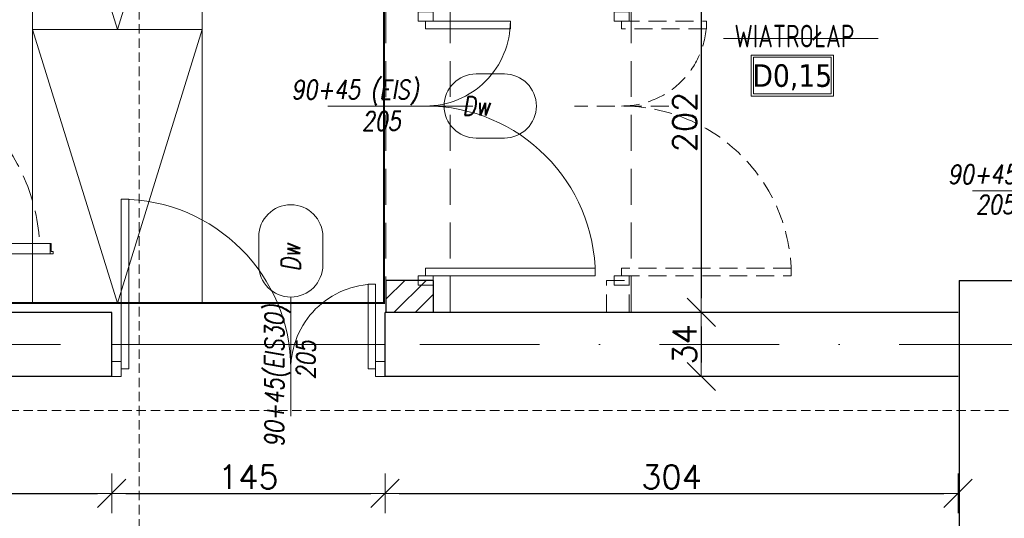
# Model space of a CAD drawing. Header units: millimetres. Extents: x 28291 to 177760, y -399809 to -170937.
# Tile 248 of 256: x 60282 to 60805, y -198362 to -198098. Entities that reach past the tile are written whole.
import ezdxf
from ezdxf.enums import TextEntityAlignment as Align

# ---------------------------------------------------------------- set-up
doc = ezdxf.new("R2010")
doc.units = ezdxf.units.MM
for name, pattern in [('2_3', [1, 0.5, -0.5]), ('CARKOVANA', [7.5, 5, -2.5]), ('CENTER', [0.6, 0.375, -0.075, 0.075, -0.075]), ('DASHDOT', [25.4, 12.7, -6.35, 0, -6.35]), ('HIDDEN', [9.525, 6.35, -3.175]), ('Hidden Line', [391.222223, 282.222223, -109]), ('HIDDEN2', [4.7625, 3.175, -1.5875])]:
    doc.linetypes.add(name, pattern=pattern)
doc.layers.get('0').update_dxf_attribs({"lineweight": 0})
for name, color, linetype, lineweight in [('!! 0_ Istn-sciany', 3, 'Continuous', 30), ('!! 0_ Istn-widok', 1, 'Continuous', 15), ('!! 0_Opis_pom', 9, 'Continuous', 13), ('!! 1  WYDZIELENIE PPOŻ', 252, 'Continuous', 0), ('!! 1_hatch projektowane ściany', 4, 'Continuous', 5), ('!! 2_Drzwi - nowe remont', 33, 'Continuous', 9), ('!! 2_drzwi opis', 151, 'Continuous', 9), ('!! wymiary osi', 250, 'Continuous', 9), ('0-osie-liniA', 14, 'DASHDOT', 5), ('0-osie-tx', 66, 'Continuous', 9)]:
    doc.layers.add(name, color=color, linetype=linetype, lineweight=lineweight)
for name, color, linetype, lineweight, true_color in [('!! 1_drzwi-linia - zrealizowane', 7, 'Continuous', 5, 0x7a7a7a), ('!! 1_Wyburzenia', 252, 'CARKOVANA', 13, 0x696969), ('!! 2_Hatch_zamurowania', 7, 'Continuous', 5, 0xc6c8c8), ('!! 2_proj ściany remont', 7, 'Continuous', 30, 0x7a7a7a)]:
    doc.layers.add(name, color=color, linetype=linetype, lineweight=lineweight, true_color=true_color)
doc.styles.add('50', font='ROMANS.shx', dxfattribs={"width": 0.8, "height": 10})
doc.styles.add('ARCHETYP', font='romans.shx', dxfattribs={"height": 15})
doc.styles.add('ARIAL', font='tahoma.ttf')
doc.styles.add('TXT', font='simplex.shx')
doc.dimstyles.new('DIM50', dxfattribs={"dimscale": 5, "dimtxt": 2.5, "dimasz": 1.5, "dimexe": 0, "dimexo": 0, "dimgap": 0.5, "dimtad": 1, "dimdec": 4, "dimrnd": 0.5, "dimdsep": 46, "dimtxsty": 'TXT', "dimblk1": 'TICK1', "dimblk2": 'TICK1', "dimsah": 1, "dimcen": 0, "dimse1": 1, "dimse2": 1, "dimclrd": 1, "dimclre": 7, "dimclrt": 9, "dimadec": 0, "dimazin": 0, "dimtfac": 1, "dimtdec": 4, "dimtmove": 2, "dimatfit": 3, "dimldrblk": 'TICK1', "dimfxl": 1, "dimtolj": 1, "dimarcsym": 0})

# ---------------------------------------------------------------- blocks, each defined once
blk = doc.blocks.new('BLOK OSI')
at = {"layer": '0-osie-liniA', "ltscale": 5}
blk.add_lwpolyline([(48624.30568, -198331.5883), (52453.67948, -198331.5883)], dxfattribs=at)
blk = doc.blocks.new('zaw-dr-90-p')
at = {"color": 2, "linetype": 'CENTER', "ltscale": 0.2}
for p, q in [((12, 0), (-12, 0)), ((0, 12), (0, -12)), ((24.5, 24), (31, 24)), ((24.5, 19), (31, 19))]:
    blk.add_line(p, q, dxfattribs=at)
at = {"ltscale": 0.2}
for p, q in [((10, 12), (6.5, 12)), ((10, 0), (10, 6.5))]:
    blk.add_line(p, q, dxfattribs=at)
blk.add_lwpolyline([(0, 6.5), (23.5, 6.5, 0.414214), (28, 11), (28, 31), (24.5, 31), (24.5, 11, -0.414214), (23.5, 10), (0, 10, 4.561698), (7.6, 6.5), (4.9, 4.2)], format="xyb", dxfattribs=at)
blk.add_lwpolyline([(-0.2, -0.2), (-2.5, -0.2), (-2.5, 0.2), (-0.2, 0.2), (-0.2, 2.5), (0.2, 2.5), (0.2, 0.2), (2.8, 0.2), (2.8, -0.2), (0.2, -0.2), (0.2, -2.8), (-0.2, -2.8)], close=True)
blk.add_lwpolyline([(10, 10), (10, 39), (6.5, 39), (6.5, 10)], dxfattribs=at)
blk.add_circle((0, 0), 6.5, dxfattribs=at)
blk = doc.blocks.new('drzwi 90- sc 12')
for p, q in [((-13620.32, 20410.16), (-13620.32, 20313.77)), ((-13614.92, 20409.86), (-13620.32, 20409.86)), ((-13616.12, 20410.26), (-13620.22, 20410.26)), ((-13616.12, 20410.26), (-13620, 20410.26)), ((-13618.17, 20410.26), (-13616.22, 20410.26)), ((-13618.17, 20410.26), (-13616.22, 20410.26)), ((-13616.12, 20410.26), (-13616.12, 20411.46)), ((-13616.12, 20411.46), (-13615.02, 20411.46)), ((-13614.92, 20411.36), (-13614.92, 20313.77)), ((-13620.32, 20313.47), (-13620.32, 20317.97)), ((-13614.92, 20312.27), (-13614.92, 20317.97)), ((-13614.92, 20313.77), (-13620.32, 20313.77)), ((-13618.22, 20313.37), (-13620.22, 20313.37)), ((-13618.22, 20313.67), (-13618.22, 20313.37)), ((-13618.22, 20313.67), (-13616.42, 20313.67)), ((-13615.92, 20313.17), (-13615.92, 20312.17)), ((-13715.57, 20308.32), (-13715.57, 20308.56)), ((-13715.57, 20307.69), (-13715.57, 20308.56)), ((-13715.57, 20307.82), (-13715.57, 20308.56)), ((-13715.57, 20307.72), (-13715.37, 20307.72)), ((-13617.77, 20311.12), (-13617.77, 20305.72)), ((-13617.77, 20311.12), (-13617.77, 20305.72)), ((-13616.17, 20309.92), (-13617.37, 20309.92)), ((-13616.17, 20309.92), (-13616.17, 20311.02)), ((-13615.92, 20312.17), (-13615.02, 20312.17)), ((-13715.77, 20301.96), (-13716.27, 20301.96)), ((-13616.77, 20301.96), (-13616.27, 20301.96))]:
    blk.add_line(p, q)
for points in [[(-13665.27, 20284.96), (-13665.27, 20325.83)], [(-13615.57, 20309.64), (-13615.32, 20309.64), (-13615.32, 20309.82), (-13616.32, 20309.82), (-13616.32, 20309.64), (-13615.92, 20309.64)]]:
    blk.add_lwpolyline(points)
at = {"lineweight": 30}
for points in [[(-13716.27, 20308.92), (-13721.27, 20308.92)], [(-13716.27, 20308.92), (-13716.27, 20296.92)], [(-13614.27, 20308.92), (-13609.27, 20308.92)], [(-13614.27, 20308.92), (-13614.27, 20296.92)]]:
    blk.add_lwpolyline(points, dxfattribs=at)
at = {"ltscale": 0.2}
for points in [[(-13715.57, 20307.51), (-13715.57, 20309.48, 0.414214), (-13715.91, 20309.82), (-13719.43, 20309.82, 0.414214), (-13719.77, 20309.48), (-13719.77, 20308.92), (-13719.59, 20308.92), (-13719.59, 20309.48, -0.414214), (-13719.43, 20309.64), (-13716.97, 20309.64)], [(-13716.97, 20309.64), (-13715.91, 20309.64, -0.414214), (-13715.75, 20309.48), (-13715.75, 20307.51)], [(-13715.75, 20307.76), (-13715.75, 20305.58, 0.414214), (-13715.41, 20305.24), (-13714.96, 20305.24, -0.414214), (-13714.8, 20305.08), (-13714.8, 20304.48, 0.414214), (-13714.46, 20304.14), (-13713.28, 20304.14, 0.414214), (-13712.94, 20304.48), (-13712.94, 20305.15, -1), (-13712.75, 20305.15), (-13712.75, 20301.96, -0.414214), (-13712.91, 20301.8), (-13715.43, 20301.8, -0.414214), (-13715.59, 20301.96), (-13715.59, 20302.52), (-13715.77, 20302.52), (-13715.77, 20301.96, 0.414214), (-13715.43, 20301.62), (-13712.91, 20301.62, 0.414214), (-13712.57, 20301.96), (-13712.57, 20305.15, 1), (-13713.12, 20305.15), (-13713.12, 20304.48, -0.414214), (-13713.28, 20304.32), (-13714.46, 20304.32, -0.414214), (-13714.62, 20304.48), (-13714.62, 20305.08, 0.414214), (-13714.96, 20305.42), (-13715.41, 20305.42, -0.414214), (-13715.57, 20305.58), (-13715.57, 20307.64)], [(-13615.92, 20309.64), (-13616.63, 20309.64, 0.414214), (-13616.79, 20309.48), (-13616.79, 20305.58, -0.414214), (-13617.13, 20305.24), (-13617.58, 20305.24, 0.414214), (-13617.74, 20305.08), (-13617.74, 20304.48, -0.414214), (-13618.08, 20304.14), (-13619.26, 20304.14, -0.414214), (-13619.6, 20304.48), (-13619.6, 20305.15, 1), (-13619.79, 20305.15), (-13619.79, 20301.96, 0.414214), (-13619.63, 20301.8), (-13617.11, 20301.8, 0.414214), (-13616.95, 20301.96), (-13616.95, 20302.52), (-13616.77, 20302.52), (-13616.77, 20301.96, -0.414214), (-13617.11, 20301.62), (-13619.63, 20301.62, -0.414214), (-13619.97, 20301.96), (-13619.97, 20305.15, -1), (-13619.42, 20305.15), (-13619.42, 20304.48, 0.414214), (-13619.26, 20304.32), (-13618.08, 20304.32, 0.414214), (-13617.92, 20304.48), (-13617.92, 20305.08, -0.414214), (-13617.58, 20305.42), (-13617.13, 20305.42, 0.414214), (-13616.97, 20305.58), (-13616.97, 20309.48, -0.414214), (-13616.63, 20309.82), (-13613.11, 20309.82, -0.414214), (-13612.77, 20309.48), (-13612.77, 20308.92), (-13612.95, 20308.92), (-13612.95, 20309.48, 0.414214), (-13613.11, 20309.64), (-13615.57, 20309.64)]]:
    blk.add_lwpolyline(points, format="xyb", dxfattribs=at)
blk.add_lwpolyline([(-13616.79, 20308.82), (-13616.97, 20308.82), (-13616.97, 20307.42), (-13616.79, 20307.42)], close=True)
for centre, radius, start, end in [((-13620.22, 20410.16), 0.1, 90, 180), ((-13615.02, 20411.36), 0.1, 0, 90), ((-13620.22, 20313.47), 0.1, 180, 270), ((-13616.42, 20313.17), 0.5, 0, 90), ((-13616.27, 20311.02), 0.1, 0, 90), ((-13615.02, 20312.27), 0.1, 270, 0)]:
    blk.add_arc(centre, radius, start, end)
at = {"linetype": 'Hidden Line', "lineweight": 9, "ltscale": 0.05}
blk.add_arc((-13615.5, 20305.14), 99.12, 94.8005, 177.6944, dxfattribs=at)
at = {"xscale": 0.09999999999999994, "yscale": 0.09999999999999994, "zscale": 0.09999999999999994, "rotation": 180.0000000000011}
blk.add_blockref('zaw-dr-90-p', (-13614.92, 20310.92), dxfattribs=at)
blk = doc.blocks.new('1_ok-opis')
blk.add_line((0, 111.61), (0, 50))
for points in [[(-17, 128.61), (-17, 143.61)], [(17, 128.61), (17, 143.61)]]:
    blk.add_lwpolyline(points)
for centre, start, end in [((0, 143.61), 0, 180), ((0, 128.61), 180, 0)]:
    blk.add_arc(centre, 17, start, end)
at = {"style": 'ARCHETYP'}
for tag, height, rotation, p in [('NR', 12, 90, (0, 136.9)), ('NR', 12, 270, (0, 136.9)), ('SZEROKOŚĆ', 10, 90, (-8, 78.29)), ('SZEROKOŚĆ', 10, 270, (8, 78.29)), ('WYSOKOŚĆ', 10, 270, (-8, 78.29)), ('WYSOKOŚĆ', 10, 90, (8, 78.29))]:
    blk.add_attdef(tag, text='', height=height, rotation=rotation, dxfattribs=at).set_placement(p, align=Align.MIDDLE)
blk = doc.blocks.new('TICK1')
at = {"color": 0}
for p, q in [((0, -1.4), (0, 1.4)), ((0, 0), (-1, 0))]:
    blk.add_line(p, q, dxfattribs=at)
at = {"color": 2}
blk.add_line((-1, -1), (1, 1), dxfattribs=at)
blk = doc.blocks.new('*D2917')
at = {"layer": '!! wymiary osi', "color": 1, "lineweight": -2, "transparency": 16777216}
blk.add_line((58856.07, -198349.12), (60323.57, -198349.12), dxfattribs=at)
at = {"layer": 'DEFPOINTS', "color": 0, "transparency": 16777216}
for p in [(58848.57, -198287.13), (60331.07, -198287.13), (60331.07, -198349.12)]:
    blk.add_point(p, dxfattribs=at)
at = {"layer": '!! wymiary osi', "color": 1, "lineweight": -2, "transparency": 16777216, "xscale": 7.5, "yscale": 7.5, "zscale": 7.5, "rotation": 180}
blk.add_blockref('TICK1', (58848.57, -198349.12), dxfattribs=at)
at = {"layer": '!! wymiary osi', "color": 1, "lineweight": -2, "transparency": 16777216, "xscale": 7.5, "yscale": 7.5, "zscale": 7.5}
blk.add_blockref('TICK1', (60331.07, -198349.12), dxfattribs=at)
at = {"layer": '!! wymiary osi', "color": 9, "transparency": 16777216, "insert": (59589.82, -198340.37), "char_height": 12.5, "attachment_point": 5, "style": 'TXT'}
blk.add_mtext('\\A1;1482.5', dxfattribs=at)
blk = doc.blocks.new('*D2918')
at = {"layer": '!! wymiary osi', "color": 1, "lineweight": -2, "transparency": 16777216}
blk.add_line((60338.57, -198349.12), (60468.57, -198349.12), dxfattribs=at)
at = {"layer": 'DEFPOINTS', "color": 0, "transparency": 16777216}
for p in [(60331.07, -198287.13), (60476.07, -198287.13), (60476.07, -198349.12)]:
    blk.add_point(p, dxfattribs=at)
at = {"layer": '!! wymiary osi', "color": 1, "lineweight": -2, "transparency": 16777216, "xscale": 7.5, "yscale": 7.5, "zscale": 7.5, "rotation": 180}
blk.add_blockref('TICK1', (60331.07, -198349.12), dxfattribs=at)
at = {"layer": '!! wymiary osi', "color": 1, "lineweight": -2, "transparency": 16777216, "xscale": 7.5, "yscale": 7.5, "zscale": 7.5}
blk.add_blockref('TICK1', (60476.07, -198349.12), dxfattribs=at)
at = {"layer": '!! wymiary osi', "color": 9, "transparency": 16777216, "insert": (60403.57, -198340.37), "char_height": 12.5, "attachment_point": 5, "style": 'TXT'}
blk.add_mtext('\\A1;145', dxfattribs=at)
blk = doc.blocks.new('*D2919')
at = {"layer": '!! wymiary osi', "color": 1, "lineweight": -2, "transparency": 16777216}
blk.add_line((60483.57, -198349.12), (60772.57, -198349.12), dxfattribs=at)
at = {"layer": 'DEFPOINTS', "color": 0, "transparency": 16777216}
for p in [(60476.07, -198287.13), (60780.07, -198287.13), (60780.07, -198349.12)]:
    blk.add_point(p, dxfattribs=at)
at = {"layer": '!! wymiary osi', "color": 1, "lineweight": -2, "transparency": 16777216, "xscale": 7.5, "yscale": 7.5, "zscale": 7.5, "rotation": 180}
blk.add_blockref('TICK1', (60476.07, -198349.12), dxfattribs=at)
at = {"layer": '!! wymiary osi', "color": 1, "lineweight": -2, "transparency": 16777216, "xscale": 7.5, "yscale": 7.5, "zscale": 7.5}
blk.add_blockref('TICK1', (60780.07, -198349.12), dxfattribs=at)
at = {"layer": '!! wymiary osi', "color": 9, "transparency": 16777216, "insert": (60628.07, -198340.37), "char_height": 12.5, "attachment_point": 5, "style": 'TXT'}
blk.add_mtext('\\A1;304', dxfattribs=at)
blk = doc.blocks.new('*D2993')
at = {"layer": '!! wymiary osi', "color": 1, "lineweight": -2, "transparency": 16777216}
blk.add_line((60643.78, -198058.63), (60643.78, -198245.63), dxfattribs=at)
at = {"layer": 'DEFPOINTS', "color": 0, "transparency": 16777216}
for p in [(60780.57, -198051.13), (60643.78, -198253.13), (60780.07, -198253.13)]:
    blk.add_point(p, dxfattribs=at)
at = {"layer": '!! wymiary osi', "color": 1, "lineweight": -2, "transparency": 16777216, "xscale": 7.5, "yscale": 7.5, "zscale": 7.5}
for p, rotation in [((60643.78, -198051.13), 90), ((60643.78, -198253.13), 270)]:
    blk.add_blockref('TICK1', p, dxfattribs=dict(at, rotation=rotation))
at = {"layer": '!! wymiary osi', "color": 9, "transparency": 16777216, "insert": (60635.03, -198152.13), "char_height": 12.5, "attachment_point": 5, "rotation": 90, "style": 'TXT'}
blk.add_mtext('\\A1;202', dxfattribs=at)
blk = doc.blocks.new('*D2994')
at = {"layer": '!! wymiary osi', "color": 1, "lineweight": -2, "transparency": 16777216}
blk.add_line((60643.78, -198260.63), (60643.78, -198279.63), dxfattribs=at)
at = {"layer": 'DEFPOINTS', "color": 0, "transparency": 16777216}
for p in [(60780.07, -198253.13), (60643.78, -198287.13), (60780.07, -198287.13)]:
    blk.add_point(p, dxfattribs=at)
at = {"layer": '!! wymiary osi', "color": 1, "lineweight": -2, "transparency": 16777216, "xscale": 7.5, "yscale": 7.5, "zscale": 7.5}
for p, rotation in [((60643.78, -198253.13), 90), ((60643.78, -198287.13), 270)]:
    blk.add_blockref('TICK1', p, dxfattribs=dict(at, rotation=rotation))
at = {"layer": '!! wymiary osi', "color": 9, "transparency": 16777216, "insert": (60635.03, -198270.13), "char_height": 12.5, "attachment_point": 5, "rotation": 90, "style": 'TXT'}
blk.add_mtext('\\A1;34', dxfattribs=at)
blk = doc.blocks.new('oznaczenie przekroi')
at = {"layer": '!! 1_Wyburzenia'}
for points in [[(87585.38, -199785.24), (87585.38, -197220.15)], [(84721.06, -198393.4), (84958.93, -198393.4), (84958.93, -198305.1), (90995.48, -198305.1)]]:
    blk.add_lwpolyline(points, dxfattribs=at)

msp = doc.modelspace()

# ---------------------------------------------------------------- hatches: boundary and pattern name
at = {"layer": '!! 2_Hatch_zamurowania'}
h = msp.add_hatch(dxfattribs=at)
h.set_pattern_fill('ANSI31', color=256, scale=2.5)
h.set_pattern_definition([(45, (0, -1.54), (-5.61266008, 5.61266008), [])])
h.paths.add_polyline_path([(60476.56735, -198236.12813), (60501.56735, -198236.12813), (60501.56735, -198253.12813), (60476.56735, -198253.12813)])

# ---------------------------------------------------------------- linework, layer by layer
at = {"layer": '!! 0_ Istn-sciany'}
for points in [[(60780.56735, -198236.12813), (60780.56735, -199452.12813), (60446.56735, -199452.12813)], [(60780.56735, -198236.12813), (60824.56735, -198236.12813)], [(60331.06735, -198287.12813), (58848.56735, -198287.12813), (58848.56735, -198253.12813)], [(60331.06735, -198253.12813), (60197.56735, -198253.12813)], [(60331.06735, -198287.12813), (60331.06735, -198253.12813)], [(60780.06735, -198287.12813), (60476.06735, -198287.12813), (60476.06735, -198253.12813)], [(60780.06735, -198253.12813), (60476.06735, -198253.12813)]]:
    msp.add_lwpolyline(points, dxfattribs=at)
at = {"layer": '!! 0_ Istn-widok', "linetype": 'HIDDEN', "ltscale": 3}
for points in [[(60476.56735, -198253.16228), (60476.56735, -197953.12813)], [(60510.56735, -198253.12813), (60510.56735, -197953.12813)], [(60606.56735, -198253.12813), (60606.56735, -198090.12813)]]:
    msp.add_lwpolyline(points, dxfattribs=at)
at = {"layer": '!! 0_Opis_pom', "ltscale": 0.7}
msp.add_lwpolyline([(60655.61626, -198107.84368), (60737.6219, -198107.84368)], dxfattribs=at)
for points in [[(60670.36223, -198138.3443), (60713.88223, -198138.3443), (60713.88223, -198116.5843), (60670.36223, -198116.5843)], [(60671.45023, -198137.2563), (60712.79423, -198137.2563), (60712.79423, -198117.6723), (60671.45023, -198117.6723)]]:
    msp.add_lwpolyline(points, close=True, dxfattribs=at)
at = {"layer": '!! 1  WYDZIELENIE PPOŻ', "color": 20, "linetype": '2_3', "ltscale": 10, "true_color": 0xf65c09, "const_width": 1}
msp.add_lwpolyline([(60202.56735, -198248.12813), (60475.56735, -198248.12813), (60475.56735, -197518.12813), (60202.56735, -197518.12813)], close=True, dxfattribs=at)
at = {"layer": '!! 1_drzwi-linia - zrealizowane'}
for points in [[(60501.56735, -198098.62813), (60501.56735, -198093.62813), (60493.56735, -198093.62813), (60493.56735, -198098.62813)], [(60542.56735, -198102.62813), (60497.56735, -198102.62813), (60497.56735, -198098.62813), (60542.56735, -198098.62813)], [(60340.06735, -198193.12813), (60340.06735, -198283.12813), (60336.06735, -198283.12813), (60336.06735, -198193.12813)], [(60587.56735, -198229.62813), (60497.56735, -198229.62813), (60497.56735, -198233.62813), (60587.56735, -198233.62813)], [(60501.56735, -198233.62813), (60501.56735, -198238.62813), (60493.56735, -198238.62813), (60493.56735, -198233.62813)], [(60467.06735, -198238.12813), (60467.06735, -198283.12813), (60471.06735, -198283.12813), (60471.06735, -198238.12813)], [(60471.06735, -198287.12813), (60476.06735, -198287.12813), (60476.06735, -198279.12813), (60471.06735, -198279.12813)]]:
    msp.add_lwpolyline(points, close=True, dxfattribs=at)
for points in [[(60845.56735, -198188.62813), (60795.56735, -198188.62813)], [(60426.06735, -198308.12813), (60426.06735, -198258.12813)]]:
    msp.add_lwpolyline(points, dxfattribs=at)
for centre, radius, start, end in [((60497.56735, -198098.62813), 45, 270.0000001, 0.0000002), ((60497.56735, -198233.62813), 90, 0, 90), ((60336.06735, -198283.12813), 90, 0, 90), ((60471.06735, -198283.12813), 45, 89.9999999, 180)]:
    msp.add_arc(centre, radius, start, end, dxfattribs=at)
at = {"layer": '!! 1_hatch projektowane ściany'}
msp.add_lwpolyline([(60476.56735, -198236.12813), (60501.56735, -198236.12813), (60501.56735, -198253.12813), (60476.56735, -198253.12813)], close=True, dxfattribs=at)
at = {"layer": '!! 1_Wyburzenia', "linetype": 'HIDDEN2', "ltscale": 3}
for points in [[(60605.56735, -198098.62813), (60605.56735, -198093.62813), (60597.56735, -198093.62813), (60597.56735, -198098.62813)], [(60646.56735, -198102.62813), (60601.56735, -198102.62813), (60601.56735, -198098.62813), (60646.56735, -198098.62813)], [(60691.56735, -198229.62813), (60601.56735, -198229.62813), (60601.56735, -198233.62813), (60691.56735, -198233.62813)], [(60605.56735, -198233.62813), (60605.56735, -198238.62813), (60597.56735, -198238.62813), (60597.56735, -198233.62813)]]:
    msp.add_lwpolyline(points, close=True, dxfattribs=at)
for points in [[(60626.56735, -198143.62813), (60576.56735, -198143.62813)], [(60593.56735, -198253.12813), (60593.56735, -198236.12813)], [(60593.56735, -198236.12813), (60605.56735, -198236.12813)], [(60605.56735, -198253.12813), (60605.56735, -198236.12813)]]:
    msp.add_lwpolyline(points, dxfattribs=at)
for centre, radius, start, end in [((60601.56735, -198098.62813), 45, 270.0000001, 0.0000002), ((60601.56735, -198233.62813), 90, 0, 90)]:
    msp.add_arc(centre, radius, start, end, dxfattribs=at)
at = {"layer": '!! 2_Drzwi - nowe remont'}
msp.add_lwpolyline([(60522.56735, -198143.62813), (60472.56735, -198143.62813)], dxfattribs=at)
msp.add_lwpolyline([(60336.06735, -198287.12813), (60331.06735, -198287.12813), (60331.06735, -198279.12813), (60336.06735, -198279.12813)], close=True, dxfattribs=at)
at = {"layer": '!! 2_proj ściany remont'}
for points in [[(60501.56735, -198236.12813), (60476.56735, -198236.12813)], [(60476.56735, -198236.12813), (60476.56735, -198253.12813)], [(60501.56735, -198236.12813), (60501.56735, -198253.12813)]]:
    msp.add_lwpolyline(points, dxfattribs=at)
for points in [[(60289.06735, -197958.12813), (60379.06735, -197958.12813), (60379.06735, -198103.12813), (60289.06735, -198103.12813)], [(60289.06735, -198103.12813), (60379.06735, -198103.12813), (60379.06735, -198248.12813), (60289.06735, -198248.12813)]]:
    msp.add_lwpolyline(points, close=True)
for points in [[(60289.06735, -197958.12813), (60334.06735, -198103.12813), (60379.06735, -197958.12813)], [(60289.06735, -198103.12813), (60334.06735, -198248.12813), (60379.06735, -198103.12813)]]:
    msp.add_lwpolyline(points)
at = {"layer": '0-osie-tx'}
msp.add_lwpolyline([(60331.06735, -198270.12813), (60476.06735, -198270.12813)], dxfattribs=at)

# ---------------------------------------------------------------- block references
at = {"layer": '!! 1_drzwi-linia - zrealizowane'}
msp.add_blockref('BLOK OSI', (8819.85593, 61.46017), dxfattribs=at)
at = {"layer": '!! 1_drzwi-linia - zrealizowane', "rotation": 270}
msp.add_blockref('drzwi 90- sc 12', (39888.64301, -211836.89783), dxfattribs=at)
at = {"layer": '!! 1_Wyburzenia'}
msp.add_blockref('oznaczenie przekroi', (-27239.68678, 0), dxfattribs=at)
at = {"layer": '!! 2_drzwi opis'}
ref = msp.add_blockref('1_ok-opis', (60395.76173, -198143.62813), dxfattribs=dict(at, xscale=-1, rotation=269.9999963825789))
ref.add_attrib('WYSOKOŚĆ', '90+45 (EIS)', dxfattribs={"layer": '0', "height": 10, "rotation": 359.9999964, "style": '50', "oblique": 10, "width": 0.8}).set_placement((60460.18566, -198135.62813), align=Align.MIDDLE)
ref.add_attrib('SZEROKOŚĆ', '205', dxfattribs={"layer": '0', "height": 10, "rotation": 359.9999964, "style": '50', "oblique": 10, "width": 0.8}).set_placement((60474.05258, -198151.62813), align=Align.MIDDLE)
ref.add_attrib('NR', 'Dw', dxfattribs={"layer": '0', "height": 10, "rotation": 359.9999964, "style": '50', "oblique": 10, "width": 0.8}).set_placement((60524.37297, -198143.62813), align=Align.MIDDLE)
ref = msp.add_blockref('1_ok-opis', (60737.75809, -198188.62813), dxfattribs=dict(at, xscale=-1, rotation=269.9999963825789))
ref.add_attrib('WYSOKOŚĆ', '90+45 (135)', dxfattribs={"layer": '0', "height": 10, "rotation": 359.9999964, "style": '50', "oblique": 10, "width": 0.8}).set_placement((60810.6522, -198180.62813), align=Align.MIDDLE)
ref.add_attrib('SZEROKOŚĆ', '205(EI30)', dxfattribs={"layer": '0', "height": 10, "rotation": 359.9999964, "style": '50', "oblique": 10, "width": 0.8}).set_placement((60816.04894, -198196.62813), align=Align.MIDDLE)
ref.add_attrib('NR', 'Dw14', dxfattribs={"layer": '0', "height": 10, "rotation": 359.9999964, "style": '50', "oblique": 10, "width": 0.8}).set_placement((60875.46551, -198188.62813), align=Align.MIDDLE)
ref = msp.add_blockref('1_ok-opis', (60426.06734, -198356.59349), dxfattribs=dict(at, xscale=-1, rotation=359.9999963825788))
ref.add_attrib('WYSOKOŚĆ', '90+45(EIS30)', dxfattribs={"layer": '0', "height": 10, "rotation": 89.9999964, "style": '50', "oblique": 10, "width": 0.8}).set_placement((60418.06735, -198286.69361), align=Align.MIDDLE)
ref.add_attrib('SZEROKOŚĆ', '205', dxfattribs={"layer": '0', "height": 10, "rotation": 89.9999964, "style": '50', "oblique": 10, "width": 0.8}).set_placement((60434.06735, -198278.30264), align=Align.MIDDLE)
ref.add_attrib('NR', 'Dw', dxfattribs={"layer": '0', "height": 10, "rotation": 89.9999964, "style": '50', "oblique": 10, "width": 0.8}).set_placement((60426.06735, -198223.94424), align=Align.MIDDLE)

# ---------------------------------------------------------------- texts
at = {"layer": '!! 0_Opis_pom', "ltscale": 0.7, "style": 'TXT', "width": 0.7}
msp.add_text('WIATROŁAP', height=12, dxfattribs=at).set_placement((60693.23737, -198112.53799), align=Align.CENTER)
at = {"layer": '!! 0_Opis_pom', "ltscale": 0.7, "style": 'ARIAL'}
msp.add_attdef('D0,15', text='', height=11.968, dxfattribs=at).set_placement((60692.12223, -198127.4643), align=Align.MIDDLE_CENTER)

# ---------------------------------------------------------------- dimensions: what is measured, and where the dimension line sits
at = {"layer": '!! wymiary osi'}
for base, p1, p2, picture, middle in [((60643.77857, -198253.12813), (60780.56735, -198051.12813), (60780.06735, -198253.12813), '*D2993', (60635.02857, -198152.12813)), ((60643.77857, -198287.12813), (60780.06735, -198253.12813), (60780.06735, -198287.12813), '*D2994', (60635.02857, -198270.12813))]:
    dim = msp.add_linear_dim(base=base, p1=p1, p2=p2, angle=90, dimstyle='DIM50', dxfattribs=at)
    dim.commit()
    dim.dimension.update_dxf_attribs({"geometry": picture, "text_midpoint": middle})
for base, p1, p2, picture, middle in [((60331.06735, -198349.11834), (58848.56735, -198287.12813), (60331.06735, -198287.12813), '*D2917', (59589.81735, -198340.36834)), ((60476.06735, -198349.11834), (60331.06735, -198287.12813), (60476.06735, -198287.12813), '*D2918', (60403.56735, -198340.36834)), ((60780.06735, -198349.11834), (60476.06735, -198287.12813), (60780.06735, -198287.12813), '*D2919', (60628.06735, -198340.36834))]:
    dim = msp.add_linear_dim(base=base, p1=p1, p2=p2, dimstyle='DIM50', dxfattribs=at)
    dim.commit()
    dim.dimension.update_dxf_attribs({"geometry": picture, "text_midpoint": middle})

doc.saveas('drawing.dxf')
